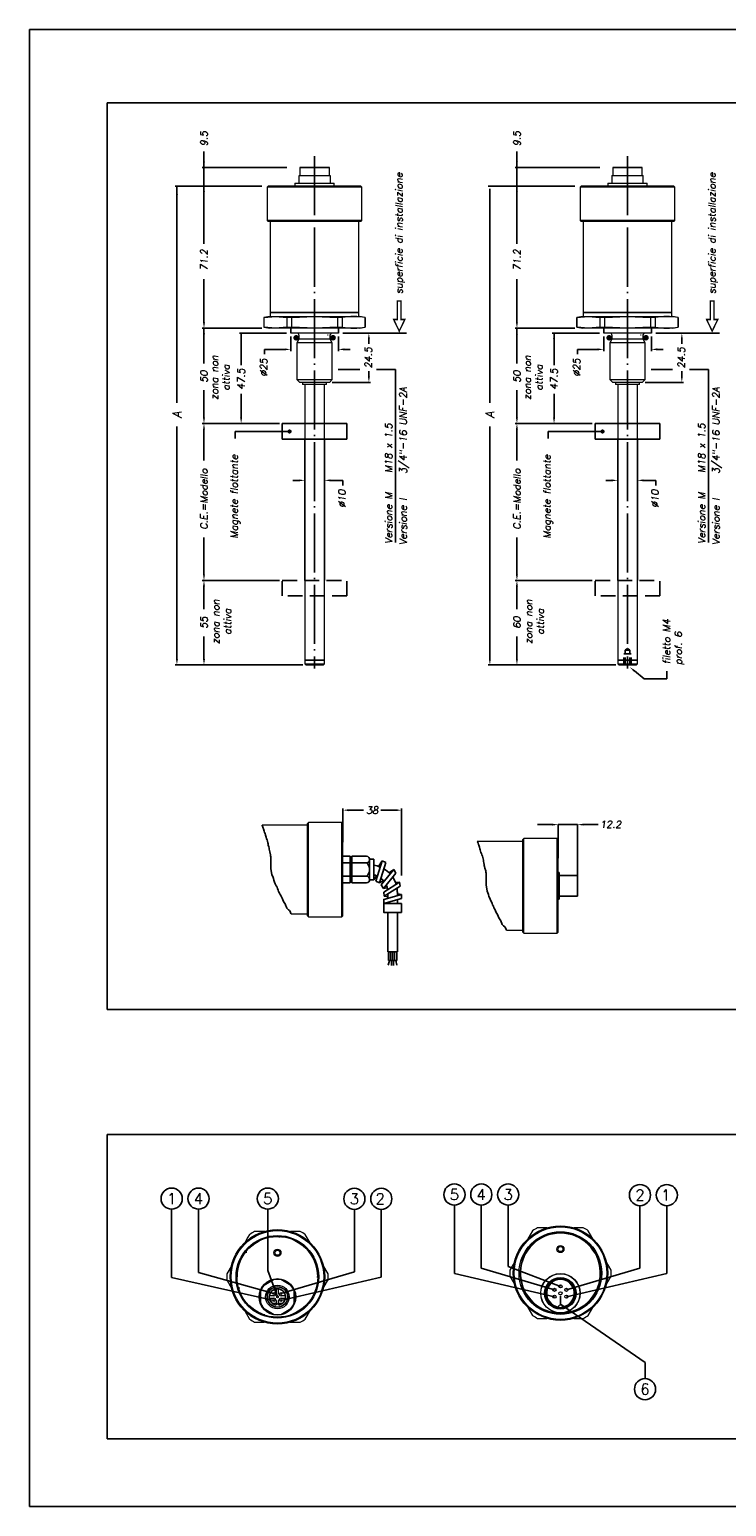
# Model space of a CAD drawing. Extents: x 756 to 1141, y 447 to 697.
# Tile 1 of 3: x 756 to 874, y 447 to 697. Entities that reach past the tile are written whole.
import ezdxf
from ezdxf.enums import TextEntityAlignment as Align

# ---------------------------------------------------------------- set-up
doc = ezdxf.new("R2010")
doc.units = 0
doc.header["$LTSCALE"] = 10
doc.header["$MEASUREMENT"] = 0
for name, pattern in [('DOT2', [0.635, 0, -0.635]), ('HIDDEN', [0.375, 0.25, -0.125]), ('HIDDEN2', [0.1875, 0.125, -0.0625]), ('TP', [1.2, 1, -0.1, 0, -0.1])]:
    doc.linetypes.add(name, pattern=pattern)
doc.layers.get('0').update_dxf_attribs({"linetype": 'CONTINUOUS'})
doc.layers.add('QUOTE', color=7, linetype='CONTINUOUS')
doc.styles.add('DEM1', font='romans', dxfattribs={"height": 1.7})
doc.styles.add('DEM2', font='romans.shx', dxfattribs={"oblique": 10})

msp = doc.modelspace()

# ---------------------------------------------------------------- linework, layer by layer
at = {"color": 7, "linetype": 'Continuous', "lineweight": 15}
for p, q in [((801.42, 672.81), (801.34, 672.73)), ((801.42, 672.81), (804, 672.81)), ((801.54, 674.15), (801.5, 674.11)), ((801.5, 674.11), (801.5, 672.81)), ((804, 674.11), (801.5, 674.11)), ((801.54, 674.15), (804, 674.15)), ((804, 674.15), (806.47, 674.15)), ((806.5, 674.11), (804, 674.11)), ((804, 672.81), (806.59, 672.81)), ((806.5, 674.11), (806.47, 674.15)), ((806.5, 672.81), (806.5, 674.11)), ((806.67, 672.73), (806.59, 672.81)), ((854.39, 672.81), (854.3, 672.73)), ((854.39, 672.81), (856.97, 672.81)), ((854.5, 674.15), (854.47, 674.11)), ((854.47, 674.11), (854.47, 672.81)), ((856.97, 674.11), (854.47, 674.11)), ((854.5, 674.15), (856.97, 674.15)), ((856.97, 674.15), (859.44, 674.15)), ((859.47, 674.11), (856.97, 674.11)), ((856.97, 672.81), (859.55, 672.81)), ((859.47, 674.11), (859.44, 674.15)), ((859.47, 672.81), (859.47, 674.11)), ((859.64, 672.73), (859.55, 672.81)), ((796.17, 670.98), (796, 670.81)), ((796, 670.81), (796, 665.15)), ((799.75, 670.81), (796, 670.81)), ((799.84, 670.98), (796.17, 670.98)), ((812, 670.81), (799.75, 670.81)), ((811.84, 670.98), (799.84, 670.98)), ((800.7, 671.48), (800.67, 671.45)), ((800.67, 671.45), (800.67, 670.98)), ((804, 671.45), (800.67, 671.45)), ((800.7, 671.48), (804, 671.48)), ((801.34, 672.73), (801.34, 671.48)), ((804, 672.73), (801.34, 672.73)), ((806.67, 672.73), (804, 672.73)), ((804, 671.48), (807.3, 671.48)), ((807.34, 671.45), (804, 671.45)), ((806.67, 671.48), (806.67, 672.73)), ((807.34, 671.45), (807.3, 671.48)), ((807.34, 670.98), (807.34, 671.45)), ((812, 670.81), (811.84, 670.98)), ((812, 665.15), (812, 670.81)), ((849.14, 670.98), (848.97, 670.81)), ((848.97, 670.81), (848.97, 665.15)), ((852.72, 670.81), (848.97, 670.81)), ((852.81, 670.98), (849.14, 670.98)), ((864.97, 670.81), (852.72, 670.81)), ((864.8, 670.98), (852.81, 670.98)), ((853.67, 671.48), (853.64, 671.45)), ((853.64, 671.45), (853.64, 670.98)), ((856.97, 671.45), (853.64, 671.45)), ((853.67, 671.48), (856.97, 671.48)), ((854.3, 672.73), (854.3, 671.48)), ((856.97, 672.73), (854.3, 672.73)), ((859.64, 672.73), (856.97, 672.73)), ((856.97, 671.48), (860.27, 671.48)), ((860.3, 671.45), (856.97, 671.45)), ((859.64, 671.48), (859.64, 672.73)), ((860.3, 671.45), (860.27, 671.48)), ((860.3, 670.98), (860.3, 671.45)), ((864.97, 670.81), (864.8, 670.98)), ((864.97, 665.15), (864.97, 670.81)), ((796, 665.15), (796.17, 664.98)), ((799.75, 665.15), (796, 665.15)), ((799.84, 664.98), (796.17, 664.98)), ((796.5, 664.98), (796.5, 649.58)), ((812, 665.15), (799.75, 665.15)), ((811.84, 664.98), (799.84, 664.98)), ((811.5, 649.58), (811.5, 664.98)), ((811.84, 664.98), (812, 665.15)), ((848.97, 665.15), (849.14, 664.98)), ((852.72, 665.15), (848.97, 665.15)), ((852.81, 664.98), (849.14, 664.98)), ((849.47, 664.98), (849.47, 649.58)), ((864.97, 665.15), (852.72, 665.15)), ((864.8, 664.98), (852.81, 664.98)), ((864.47, 649.58), (864.47, 664.98)), ((864.8, 664.98), (864.97, 665.15)), ((796.42, 648.91), (795.42, 648.74)), ((795.42, 648.74), (795.42, 647.09)), ((795.44, 648.74), (795.42, 648.74)), ((795.44, 647.09), (795.44, 648.74)), ((796.42, 648.91), (810.57, 648.91)), ((796.5, 649.58), (796.5, 648.91)), ((796.5, 649.58), (798.33, 649.58)), ((810.5, 649.58), (796.5, 649.58)), ((798.33, 649.58), (811.5, 649.58)), ((800.15, 648.74), (799.29, 648.74)), ((799.29, 648.74), (799.29, 647.09)), ((800.15, 647.09), (800.15, 648.74)), ((808.71, 648.74), (807.86, 648.74)), ((807.86, 648.74), (807.86, 647.09)), ((808.71, 647.09), (808.71, 648.74)), ((811.5, 649.58), (810.5, 649.58)), ((810.57, 648.91), (811.59, 648.91)), ((811.5, 648.91), (811.5, 649.58)), ((812.59, 648.74), (811.59, 648.91)), ((812.59, 648.74), (812.57, 648.74)), ((812.57, 648.74), (812.57, 647.09)), ((812.59, 647.09), (812.59, 648.74)), ((849.39, 648.91), (848.39, 648.74)), ((848.39, 648.74), (848.39, 647.09)), ((848.4, 648.74), (848.39, 648.74)), ((848.4, 647.09), (848.4, 648.74)), ((849.39, 648.91), (863.54, 648.91)), ((849.47, 649.58), (849.47, 648.91)), ((849.47, 649.58), (851.29, 649.58)), ((863.46, 649.58), (849.47, 649.58)), ((851.29, 649.58), (864.47, 649.58)), ((853.11, 648.74), (852.26, 648.74)), ((852.26, 648.74), (852.26, 647.09)), ((853.11, 647.09), (853.11, 648.74)), ((861.68, 648.74), (860.83, 648.74)), ((860.83, 648.74), (860.83, 647.09)), ((861.68, 647.09), (861.68, 648.74)), ((864.47, 649.58), (863.46, 649.58)), ((863.54, 648.91), (864.55, 648.91)), ((864.47, 648.91), (864.47, 649.58)), ((865.55, 648.74), (864.55, 648.91)), ((865.55, 648.74), (865.54, 648.74)), ((865.54, 648.74), (865.54, 647.09)), ((865.55, 647.09), (865.55, 648.74)), ((795.42, 647.09), (796.42, 646.91)), ((795.42, 647.09), (795.44, 647.09)), ((810.57, 646.91), (796.42, 646.91)), ((799.29, 647.09), (800.15, 647.09)), ((807.67, 646.08), (799.97, 646.08)), ((801.36, 645.75), (801.36, 645.08)), ((806.65, 645.08), (806.65, 645.75)), ((808.04, 646.08), (807.67, 646.08)), ((807.86, 647.09), (808.71, 647.09)), ((811.59, 646.91), (810.57, 646.91)), ((811.59, 646.91), (812.59, 647.09)), ((812.57, 647.09), (812.59, 647.09)), ((848.39, 647.09), (849.39, 646.91)), ((848.39, 647.09), (848.4, 647.09)), ((863.54, 646.91), (849.39, 646.91)), ((852.26, 647.09), (853.11, 647.09)), ((860.63, 646.08), (852.94, 646.08)), ((854.33, 645.75), (854.33, 645.08)), ((859.61, 645.08), (859.61, 645.75)), ((861, 646.08), (860.63, 646.08)), ((860.83, 647.09), (861.68, 647.09)), ((864.55, 646.91), (863.54, 646.91)), ((864.55, 646.91), (865.55, 647.09)), ((865.54, 647.09), (865.55, 647.09)), ((801.36, 645.08), (801, 644.46)), ((801, 644.46), (801, 638.25)), ((806.6, 644.46), (801, 644.46)), ((806.29, 645.08), (801.36, 645.08)), ((806.65, 645.08), (806.29, 645.08)), ((807, 644.46), (806.6, 644.46)), ((807, 644.46), (806.65, 645.08)), ((807, 638.25), (807, 644.46)), ((854.33, 645.08), (853.97, 644.46)), ((853.97, 644.46), (853.97, 638.25)), ((859.57, 644.46), (853.97, 644.46)), ((859.26, 645.08), (854.33, 645.08)), ((859.61, 645.08), (859.26, 645.08)), ((859.97, 644.46), (859.57, 644.46)), ((859.97, 644.46), (859.61, 645.08)), ((859.97, 638.25), (859.97, 644.46)), ((801, 638.25), (801.5, 637.75)), ((801, 638.25), (806.6, 638.25)), ((806.17, 637.75), (801.5, 637.75)), ((801.97, 637.75), (801.97, 637.41)), ((806.04, 637.41), (806.04, 637.75)), ((806.5, 637.75), (806.17, 637.75)), ((806.5, 637.75), (807, 638.25)), ((806.6, 638.25), (807, 638.25)), ((853.97, 638.25), (854.47, 637.75)), ((853.97, 638.25), (859.57, 638.25)), ((859.13, 637.75), (854.47, 637.75)), ((854.94, 637.75), (854.94, 637.41)), ((859, 637.41), (859, 637.75)), ((859.47, 637.75), (859.13, 637.75)), ((859.47, 637.75), (859.97, 638.25)), ((859.57, 638.25), (859.97, 638.25)), ((805.77, 637.41), (801.97, 637.41)), ((802.34, 637.41), (802.34, 590.73)), ((805.67, 590.73), (805.67, 637.41)), ((806.04, 637.41), (805.77, 637.41)), ((858.73, 637.41), (854.94, 637.41)), ((855.3, 637.41), (855.3, 590.73)), ((858.64, 590.73), (858.64, 637.41)), ((859, 637.41), (858.73, 637.41)), ((802.34, 590.73), (802.34, 590.07)), ((802.34, 590.73), (803.77, 590.73)), ((805.32, 590.73), (802.34, 590.73)), ((803.77, 590.73), (805.67, 590.73)), ((805.67, 590.73), (805.32, 590.73)), ((805.67, 590.07), (805.67, 590.73)), ((855.3, 590.73), (855.3, 590.07)), ((855.3, 590.73), (856.73, 590.73)), ((858.28, 590.73), (855.3, 590.73)), ((856.73, 590.73), (858.64, 590.73)), ((858.64, 590.73), (858.28, 590.73)), ((858.64, 590.07), (858.64, 590.73)), ((802.34, 590.07), (802.5, 589.9)), ((802.34, 590.07), (803.77, 590.07)), ((802.5, 589.9), (803.79, 589.9)), ((803.77, 590.07), (805.67, 590.07)), ((803.79, 589.9), (805.5, 589.9)), ((805.5, 589.9), (805.67, 590.07)), ((855.3, 590.07), (855.47, 589.9)), ((855.3, 590.07), (856.73, 590.07)), ((855.47, 589.9), (856.76, 589.9)), ((856.73, 590.07), (858.64, 590.07)), ((856.76, 589.9), (858.47, 589.9)), ((858.47, 589.9), (858.64, 590.07)), ((802.81, 562.75), (795.11, 562.75)), ((802.97, 563.25), (802.81, 563.08)), ((802.81, 559.41), (802.81, 563.08)), ((808.64, 563.25), (802.97, 563.25)), ((802.97, 559.5), (802.97, 563.25)), ((808.81, 563.08), (808.64, 563.25)), ((808.64, 559.5), (808.64, 563.25)), ((808.81, 559.41), (808.81, 563.08)), ((839.4, 560.5), (839.23, 560.33)), ((839.23, 556.66), (839.23, 560.33)), ((845.07, 560.5), (839.4, 560.5)), ((839.4, 556.75), (839.4, 560.5)), ((845.23, 560.33), (845.07, 560.5)), ((845.07, 556.75), (845.07, 560.5)), ((845.23, 556.66), (845.23, 560.33)), ((802.81, 547.42), (802.81, 559.41)), ((802.97, 547.25), (802.97, 559.5)), ((808.64, 547.25), (808.64, 559.5)), ((808.81, 547.42), (808.81, 559.41)), ((839.23, 560), (831.53, 560)), ((839.23, 544.67), (839.23, 556.66)), ((839.4, 544.5), (839.4, 556.75)), ((845.07, 544.5), (845.07, 556.75)), ((845.23, 544.67), (845.23, 556.66)), ((800.04, 547.75), (802.81, 547.75)), ((802.81, 547.42), (802.97, 547.25)), ((802.97, 547.25), (808.64, 547.25)), ((808.64, 547.25), (808.81, 547.42)), ((836.47, 545), (839.23, 545)), ((839.23, 544.67), (839.4, 544.5)), ((839.4, 544.5), (845.07, 544.5)), ((845.07, 544.5), (845.23, 544.67)), ((795.56, 493.96), (793.85, 493.96)), ((801.57, 493.96), (799.92, 493.96)), ((803.24, 492.04), (802.42, 493.47)), ((840.9, 494.1), (840.12, 492.73)), ((843.33, 494.59), (841.75, 494.59)), ((849.47, 494.59), (847.9, 494.59)), ((851.11, 492.73), (850.32, 494.1)), ((790.03, 488.33), (789.14, 486.79)), ((806.28, 486.79), (805.39, 488.32)), ((837.83, 488.78), (837.04, 487.41)), ((854.18, 487.41), (853.4, 488.78)), ((789.14, 485.8), (790.02, 484.27)), ((797.14, 485.82), (795.44, 484.84)), ((799.98, 484.84), (798.27, 485.82)), ((837.04, 486.43), (837.83, 485.07)), ((853.4, 485.07), (854.18, 486.43)), ((794.87, 483.86), (794.87, 481.89)), ((797.09, 483.09), (796.34, 483.09)), ((797.49, 484.24), (797.49, 483.49)), ((797.92, 483.49), (797.92, 484.24)), ((799.07, 483.09), (798.32, 483.09)), ((800.54, 481.89), (800.54, 483.86)), ((792.17, 480.55), (793, 479.12)), ((795.44, 480.92), (797.14, 479.93)), ((796.34, 482.66), (797.09, 482.66)), ((797.49, 481.78), (796.87, 481.78)), ((797.49, 482.26), (797.49, 481.78)), ((797.92, 481.78), (797.92, 482.26)), ((798.55, 481.78), (797.92, 481.78)), ((798.27, 479.93), (799.98, 480.92)), ((798.32, 482.66), (799.07, 482.66)), ((802.42, 479.12), (803.29, 480.63)), ((840.12, 481.11), (840.9, 479.75)), ((845.11, 480.19), (845.11, 480.21)), ((845.11, 480.19), (845.11, 480.11)), ((846.11, 480.19), (846.11, 480.21)), ((846.11, 480.11), (846.11, 480.19)), ((850.32, 479.75), (851.11, 481.11)), ((793.85, 478.63), (795.49, 478.63)), ((799.86, 478.63), (801.57, 478.63)), ((841.75, 479.26), (843.33, 479.26)), ((847.9, 479.26), (849.47, 479.26))]:
    msp.add_line(p, q, dxfattribs=at)
at = {"color": 7, "linetype": 'DOT2', "lineweight": 0}
for p, q in [((806.29, 645.75), (801.36, 645.75)), ((806.65, 645.75), (806.29, 645.75)), ((859.26, 645.75), (854.33, 645.75)), ((859.61, 645.75), (859.26, 645.75))]:
    msp.add_line(p, q, dxfattribs=at)
at = {"color": 7, "linetype": 'Continuous', "lineweight": 15, "flags": 128}
for points in [[(795.44, 648.74), (797.36, 648.9), (799.29, 648.74)], [(800.15, 648.74), (803.99, 648.9), (807.86, 648.74)], [(848.4, 648.74), (850.32, 648.9), (852.26, 648.74)], [(853.11, 648.74), (856.96, 648.9), (860.83, 648.74)], [(799.29, 647.09), (797.37, 646.93), (795.44, 647.09)], [(807.86, 647.09), (804.02, 646.93), (800.15, 647.09)], [(852.26, 647.09), (850.34, 646.93), (848.4, 647.09)], [(860.83, 647.09), (856.98, 646.93), (853.11, 647.09)], [(793, 493.47), (792.73, 493), (792.12, 491.95)], [(805.38, 484.26), (806, 485.33), (806.28, 485.8)]]:
    msp.add_lwpolyline(points, dxfattribs=at)
at = {"color": 7, "linetype": 'Continuous', "lineweight": 15}
for centre, radius in [((797.71, 486.29), 8), ((797.71, 486.29), 7.83), ((797.71, 486.29), 7), ((797.71, 486.29), 6.83), ((845.61, 486.92), 8), ((845.61, 486.92), 7.83), ((845.61, 486.92), 7), ((797.71, 490.36), 0.6), ((797.71, 490.36), 0.583), ((797.71, 490.36), 0.417), ((845.61, 490.99), 0.6), ((845.61, 490.99), 0.583), ((845.61, 490.99), 0.417), ((797.71, 482.88), 3.1), ((797.71, 482.88), 3.03), ((845.61, 483.51), 3.33), ((845.61, 483.51), 3.3), ((845.61, 483.51), 2.67), ((845.61, 483.51), 2.58), ((845.61, 483.51), 2.5), ((845.61, 483.51), 2.47), ((797.71, 482.88), 2), ((797.71, 482.88), 1.75), ((797.71, 482.88), 1.7), ((797.12, 483.47), 0.167), ((797.12, 483.47), 0.167), ((797.71, 482.88), 0.167), ((797.71, 482.88), 0.167), ((798.3, 483.47), 0.167), ((798.3, 483.47), 0.167), ((844.6, 484.09), 0.267), ((844.6, 484.09), 0.267), ((844.6, 484.09), 0.267), ((844.6, 482.92), 0.267), ((844.6, 482.92), 0.267), ((844.6, 482.92), 0.267), ((845.61, 484.67), 0.267), ((845.61, 484.67), 0.267), ((845.61, 484.67), 0.267), ((845.61, 483.51), 0.267), ((845.61, 483.51), 0.267), ((845.61, 483.51), 0.267), ((846.62, 484.09), 0.267), ((846.62, 484.09), 0.267), ((846.62, 484.09), 0.267), ((846.62, 482.92), 0.267), ((846.62, 482.92), 0.267), ((846.62, 482.92), 0.267), ((797.12, 482.29), 0.167), ((797.12, 482.29), 0.167), ((798.3, 482.29), 0.167), ((798.3, 482.29), 0.167)]:
    msp.add_circle(centre, radius, dxfattribs=at)
at = {"color": 7, "linetype": 'DOT2', "lineweight": 0}
for centre, radius in [((797.71, 486.29), 6.77), ((797.71, 490.36), 0.517), ((845.61, 490.99), 0.517)]:
    msp.add_circle(centre, radius, dxfattribs=at)
at = {"color": 7, "linetype": 'Continuous', "lineweight": 15}
for centre, radius, start, end in [((810.64, 637.02), 11.87, 80.6457, 99.3543), ((863.61, 637.02), 11.87, 80.6457, 99.3543), ((801.03, 645.75), 0.333, 0, 90), ((806.98, 645.75), 0.333, 90, 180), ((810.64, 658.8), 11.87, 260.6455, 279.3545), ((853.99, 645.75), 0.333, 0, 90), ((859.94, 645.75), 0.333, 90, 180), ((863.61, 658.8), 11.87, 260.6455, 279.3545), ((797.71, 486.29), 6.83, 0, 180), ((797.71, 486.29), 8.58, 116.7214, 123.2786), ((797.71, 486.29), 8.58, 56.7214, 63.2786), ((845.61, 486.92), 6.83, 274.1961, 265.8039), ((845.61, 486.92), 6.75, 274.248, 265.752), ((845.61, 486.92), 8.58, 116.7214, 123.2786), ((845.61, 486.92), 8.58, 56.7214, 63.2786), ((797.71, 486.29), 8.58, 176.7214, 183.2786), ((797.71, 482.88), 3, 79.1881, 100.8119), ((797.71, 486.29), 8.58, 356.7214, 3.2786), ((845.61, 486.92), 8.58, 176.7214, 183.2786), ((845.61, 483.51), 2.33, 278.1921, 261.8079), ((845.61, 486.92), 8.58, 356.7214, 3.2786), ((797.71, 482.88), 3, 139.1881, 160.8119), ((797.71, 482.88), 1.38, 307.3277, 232.6723), ((797.09, 483.49), 0.4, 270, 0), ((798.32, 483.49), 0.4, 180, 270), ((797.71, 482.88), 3, 19.1881, 40.8119), ((797.71, 482.88), 3, 199.1881, 220.8119), ((797.09, 482.26), 0.4, 0, 90), ((797.71, 481.5), 0.217, 2.7504, 177.2496), ((798.32, 482.26), 0.4, 90, 180), ((797.71, 482.88), 3, 319.1881, 340.8119), ((845.61, 481.17), 0.333, 4.096, 175.904), ((797.71, 486.29), 8.58, 236.7214, 243.2786), ((797.71, 482.88), 3, 259.1881, 280.8119), ((797.71, 486.29), 8.58, 296.7214, 303.2786), ((845.61, 486.92), 8.58, 236.7214, 243.2786), ((845.61, 486.92), 6.83, 265.8039, 274.1961), ((845.61, 486.92), 8.58, 296.7214, 303.2786)]:
    msp.add_arc(centre, radius, start, end, dxfattribs=at)
at = {"layer": 'QUOTE'}
for p, q in [((785.28, 661.21), (785.28, 676.86)), ((838.25, 661.21), (838.25, 676.86)), ((799.33, 674.15), (784.98, 674.15)), ((852.3, 674.15), (837.95, 674.15)), ((795.08, 670.98), (780.4, 670.98)), ((780.7, 670.98), (780.7, 634.29)), ((848.04, 670.98), (833.36, 670.98)), ((833.66, 670.51), (833.67, 634.29)), ((785.28, 647.91), (785.28, 655.23)), ((838.25, 647.91), (838.25, 655.23)), ((795.08, 646.91), (784.98, 646.91)), ((785.28, 640.97), (785.28, 646.91)), ((799.27, 646.08), (791.27, 646.08)), ((791.57, 646.08), (791.57, 640.66)), ((799.97, 646.08), (799.97, 646.91)), ((808.04, 646.08), (808.04, 646.91)), ((808.77, 646.08), (819.57, 646.08)), ((848.04, 646.91), (837.95, 646.91)), ((838.25, 640.97), (838.25, 646.91)), ((852.24, 646.08), (844.23, 646.08)), ((844.53, 646.08), (844.53, 640.66)), ((852.94, 646.08), (852.94, 646.91)), ((861, 646.08), (861, 646.91)), ((861.74, 646.08), (872.54, 646.08)), ((795.55, 643.34), (795.55, 642.51)), ((798.97, 643.34), (795.55, 643.34)), ((848.52, 643.34), (848.52, 642.51)), ((851.94, 643.34), (848.52, 643.34)), ((817.71, 639.91), (817.71, 610.66)), ((870.67, 639.91), (870.67, 610.66)), ((785.28, 631.78), (785.28, 636.46)), ((791.57, 631.78), (791.57, 635.82)), ((838.25, 631.78), (838.25, 636.46)), ((844.53, 631.78), (844.53, 635.82)), ((780.7, 590.9), (780.7, 630.27)), ((798.04, 630.78), (784.98, 630.78)), ((798.54, 630.78), (809.47, 630.78)), ((798.54, 628.15), (798.54, 630.78)), ((809.47, 628.15), (809.47, 630.78)), ((833.67, 590.9), (833.67, 630.27)), ((851, 630.78), (837.95, 630.78)), ((851.5, 630.78), (862.44, 630.78)), ((851.5, 628.15), (851.5, 630.78)), ((862.44, 628.15), (862.44, 630.78)), ((785.28, 629.78), (785.28, 624.5)), ((790.58, 629.44), (790.58, 628.27)), ((799.77, 629.44), (790.58, 629.44)), ((790.58, 629.44), (790.58, 628.27)), ((799.77, 629.44), (790.58, 629.44)), ((809.47, 628.15), (798.54, 628.15)), ((802.34, 628.15), (802.34, 604.21)), ((805.67, 604.21), (805.67, 628.15)), ((838.25, 629.78), (838.25, 624.5)), ((843.54, 629.44), (843.54, 628.27)), ((852.74, 629.44), (843.54, 629.44)), ((843.54, 629.44), (843.54, 628.27)), ((852.74, 629.44), (843.54, 629.44)), ((862.44, 628.15), (851.5, 628.15)), ((855.3, 628.15), (855.3, 604.21)), ((858.64, 604.21), (858.64, 628.15)), ((808.81, 621.16), (808.81, 620.3)), ((861.78, 621.16), (861.78, 620.3)), ((785.28, 605.21), (785.28, 611.47)), ((838.25, 605.21), (838.25, 611.47)), ((798.04, 604.21), (784.98, 604.21)), ((798.04, 604.21), (784.98, 604.21)), ((785.28, 603.21), (785.28, 599.37)), ((851, 604.21), (837.95, 604.21)), ((851, 604.21), (837.95, 604.21)), ((838.25, 603.21), (838.25, 599.37)), ((785.28, 590.9), (785.28, 594.74)), ((838.25, 590.9), (838.25, 594.74)), ((800.71, 589.9), (780.4, 589.9)), ((802, 589.9), (784.98, 589.9)), ((853.68, 589.9), (833.37, 589.9)), ((854.97, 589.9), (837.95, 589.9)), ((863.64, 587.55), (863.64, 588.87)), ((859.8, 587.55), (863.64, 587.55)), ((808.81, 559.92), (808.81, 565.61)), ((809.81, 565.31), (812.29, 565.31)), ((817.71, 565.31), (815.23, 565.31)), ((818.71, 554.23), (818.71, 565.61)), ((844.23, 562.86), (841.75, 562.86)), ((845.23, 557.17), (845.23, 562.86)), ((845.23, 562.86), (848.5, 562.86)), ((848.5, 554.25), (848.5, 562.86)), ((849.5, 562.86), (851.98, 562.86)), ((810.01, 557.5), (808.81, 557.5)), ((810.01, 556.37), (808.81, 556.37)), ((810.01, 557.5), (810.01, 553)), ((810.31, 557), (810.01, 557)), ((812.81, 557.5), (810.31, 557.5)), ((810.31, 557.5), (810.31, 553)), ((812.81, 556.37), (810.31, 556.37)), ((813.31, 557), (814.01, 557)), ((813.31, 556.94), (813.31, 553.56)), ((814.01, 557), (814.01, 553.5)), ((814.37, 553.31), (815.43, 556.74)), ((815.43, 556.74), (814.81, 555.8)), ((815.01, 553), (816.07, 556.44)), ((815.29, 552.66), (817.4, 555.25)), ((815.43, 556.74), (816.07, 556.44)), ((817.4, 555.25), (816.58, 554.72)), ((817.78, 554.63), (817.4, 555.25)), ((810.01, 554.12), (808.81, 554.12)), ((810.01, 553), (808.81, 553)), ((810.31, 553.5), (810.01, 553.5)), ((812.81, 554.12), (810.31, 554.12)), ((812.81, 553), (810.31, 553)), ((813.31, 553.5), (814.01, 553.5)), ((814.5, 554.21), (814.01, 553.5)), ((814.37, 553.31), (815.01, 553)), ((815.01, 553), (815.65, 553.38)), ((815.67, 552.04), (817.78, 554.63)), ((815.7, 551.44), (818.36, 553.14)), ((817.69, 553.04), (818.36, 553.14)), ((818.46, 552.45), (818.36, 553.14)), ((845.39, 554.75), (845.23, 554.75)), ((845.39, 554.75), (845.39, 550.25)), ((848.5, 554.25), (845.39, 554.25)), ((848.5, 554.25), (848.5, 550.75)), ((815.67, 552.04), (815.29, 552.66)), ((815.67, 552.04), (816.3, 552.14)), ((815.7, 551.44), (815.8, 550.74)), ((818.46, 552.45), (815.8, 550.74)), ((815.8, 550.74), (816.41, 550.66)), ((816.41, 551.15), (816.41, 550.39)), ((818.01, 550.84), (818.01, 551.35)), ((818.01, 551.13), (818.71, 551.03)), ((845.39, 550.25), (845.23, 550.25)), ((848.5, 550.75), (845.39, 550.75)), ((816.41, 549.69), (816.41, 549.5)), ((816.41, 548), (816.41, 541.3)), ((818.01, 549.5), (818.01, 550.14)), ((818.01, 541.3), (818.01, 548)), ((818.01, 541.3), (816.41, 541.3)), ((816.51, 541.3), (816.51, 539.84)), ((816.86, 539.84), (816.86, 541.3)), ((817.21, 539.84), (817.21, 541.3)), ((817.55, 539.84), (817.55, 541.3)), ((817.9, 539.84), (817.9, 541.3)), ((816.68, 539.84), (816.47, 539.05)), ((817.9, 539.84), (816.51, 539.84)), ((817.03, 539.84), (817.03, 539.02)), ((817.38, 539.84), (817.38, 539.02)), ((817.73, 539.84), (817.94, 539.05)), ((779.81, 497.75), (779.81, 486.19)), ((784.36, 497.75), (784.36, 487.05)), ((796.08, 497.75), (796.08, 487.34)), ((810.74, 497.71), (810.74, 487.11)), ((815.29, 497.71), (815.29, 486.25)), ((827.67, 498.43), (827.67, 486.87)), ((832.21, 498.43), (832.21, 487.73)), ((836.76, 498.43), (836.76, 488.03)), ((859.07, 498.34), (859.07, 487.75)), ((863.62, 498.34), (863.62, 486.88)), ((832.21, 487.73), (844.6, 484.09)), ((836.76, 488.03), (845.61, 484.67)), ((859.07, 487.75), (846.62, 484.09)), ((779.81, 486.19), (797.12, 482.29)), ((784.36, 487.05), (797.12, 483.47)), ((796.08, 487.34), (797.71, 482.88)), ((810.74, 487.11), (798.3, 483.47)), ((815.29, 486.25), (798.3, 482.29)), ((827.67, 486.87), (844.6, 482.92)), ((863.62, 486.88), (846.62, 482.92)), ((845.61, 483.09), (845.61, 481.66)), ((845.61, 481.66), (859.93, 471.8)), ((859.93, 469.05), (859.93, 471.8))]:
    msp.add_line(p, q, dxfattribs=at)
at = {"layer": 'QUOTE', "linetype": 'TP'}
for p, q in [((804, 676.05), (804, 589.31)), ((856.97, 676.05), (856.97, 589.31))]:
    msp.add_line(p, q, dxfattribs=at)
at = {"layer": 'QUOTE', "linetype": 'Continuous'}
for p, q in [((799.97, 645.54), (799.97, 643.04)), ((808.04, 645.54), (808.04, 643.04)), ((852.94, 645.54), (852.94, 643.04)), ((861, 645.54), (861, 643.04)), ((809.04, 643.34), (810.04, 643.34)), ((813.19, 644.25), (813.19, 645.08)), ((862, 643.34), (863, 643.34)), ((866.16, 644.25), (866.16, 645.08)), ((807, 637.75), (813.49, 637.75)), ((808, 639.91), (811.64, 639.91)), ((813.19, 638.75), (813.19, 639.63)), ((814.5, 639.91), (817.71, 639.91)), ((859.97, 637.75), (866.46, 637.75)), ((860.97, 639.91), (864.6, 639.91)), ((866.16, 638.75), (866.16, 639.63)), ((867.46, 639.91), (870.67, 639.91)), ((801.34, 621.16), (800.34, 621.16)), ((806.67, 621.16), (808.81, 621.16)), ((854.3, 621.16), (853.3, 621.16)), ((859.64, 621.16), (861.78, 621.16)), ((858.14, 588.89), (859.8, 587.55))]:
    msp.add_line(p, q, dxfattribs=at)
at = {"layer": 'QUOTE', "linetype": 'HIDDEN'}
for p, q in [((798.54, 604.21), (809.47, 604.21)), ((798.54, 601.58), (798.54, 604.21)), ((809.47, 601.58), (809.47, 604.21)), ((851.5, 604.21), (862.44, 604.21)), ((851.5, 601.58), (851.5, 604.21)), ((862.44, 601.58), (862.44, 604.21)), ((809.47, 601.58), (798.54, 601.58)), ((862.44, 601.58), (851.5, 601.58))]:
    msp.add_line(p, q, dxfattribs=at)
at = {"layer": 'QUOTE', "linetype": 'HIDDEN2'}
for p, q in [((856.35, 589.9), (856.35, 591.76)), ((856.35, 591.76), (857.59, 591.76)), ((856.57, 592.43), (856.97, 592.66)), ((856.57, 589.9), (856.57, 592.43)), ((856.57, 592.43), (857.37, 592.43)), ((857.37, 592.43), (856.97, 592.66)), ((857.37, 589.9), (857.37, 592.43)), ((857.59, 589.9), (857.59, 591.76))]:
    msp.add_line(p, q, dxfattribs=at)
at = {"layer": 'QUOTE'}
for points in [[(755.76, 697.5), (1140.84, 697.5), (1140.84, 447.41), (755.76, 447.41)], [(768.9, 685.11), (886.25, 685.11), (886.25, 531.56), (768.9, 531.56)], [(818.71, 550.33), (815.71, 549.5), (815.71, 550.2), (818.71, 551.03)], [(818.71, 548), (815.71, 548), (815.71, 549.5), (818.71, 549.5)], [(768.9, 510.37), (1013.83, 510.37), (1013.83, 458.86), (768.9, 458.86)]]:
    msp.add_lwpolyline(points, close=True, dxfattribs=at)
at = {"layer": 'QUOTE', "const_width": 0.236}
for points in [[(818.01, 651.54), (818.01, 648.4), (817.38, 648.4), (818.33, 646.43), (819.28, 648.4), (818.64, 648.4), (818.64, 651.54)], [(870.98, 651.54), (870.98, 648.4), (870.35, 648.4), (871.29, 646.43), (872.24, 648.4), (871.61, 648.4), (871.61, 651.54)]]:
    msp.add_lwpolyline(points, close=True, dxfattribs=at)
at = {"layer": 'QUOTE'}
for points, const_width in [([(800.88, 645.54, -1), (800.88, 645.07, -1)], 0.467), ([(807.13, 645.54, 1), (807.13, 645.07, 1)], 0.467), ([(853.85, 645.54, -1), (853.85, 645.07, -1)], 0.467), ([(860.09, 645.54, 1), (860.09, 645.07, 1)], 0.467), ([(799.77, 629.26, 1), (799.77, 629.61, 1)], 0.35), ([(852.74, 629.26, 1), (852.74, 629.61, 1)], 0.35)]:
    msp.add_lwpolyline(points, format="xyb", close=True, dxfattribs=dict(at, const_width=const_width))
for points in [[(800.04, 547.75), (800, 547.83), (799.87, 548.14), (799.75, 548.32), (799.56, 548.44), (799.32, 548.69), (799.25, 548.88), (799.13, 549.12), (799.01, 549.43), (798.82, 549.74), (798.64, 550.11), (798.51, 550.42), (798.33, 550.73), (798.2, 551.04), (798.08, 551.28), (797.9, 551.53), (797.83, 551.78), (797.71, 552.02), (797.65, 552.27), (797.52, 552.52), (797.34, 552.83), (797.22, 553.14), (797.09, 553.44), (797.03, 553.75), (796.91, 554.06), (796.78, 554.37), (796.72, 554.74), (796.6, 555.36), (796.6, 557.4), (796.54, 557.58), (796.54, 557.77), (796.41, 558.26), (796.35, 558.51), (796.29, 558.69), (796.29, 558.88), (796.23, 559.12), (796.17, 559.37), (796.17, 559.62), (796.1, 559.8), (796.04, 560.05), (795.98, 560.3), (795.86, 560.48), (795.8, 560.73), (795.73, 560.91), (795.67, 561.1), (795.61, 561.35), (795.55, 561.53), (795.49, 561.78), (795.36, 562.15), (795.3, 562.27), (795.24, 562.46), (795.18, 562.58), (795.12, 562.7), (795.11, 562.75)], [(836.47, 545), (836.42, 545.08), (836.3, 545.39), (836.18, 545.57), (835.99, 545.7), (835.75, 545.94), (835.68, 546.13), (835.56, 546.38), (835.44, 546.69), (835.25, 546.99), (835.07, 547.36), (834.94, 547.67), (834.76, 547.98), (834.63, 548.29), (834.51, 548.54), (834.32, 548.78), (834.26, 549.03), (834.14, 549.28), (834.08, 549.52), (833.95, 549.77), (833.77, 550.08), (833.65, 550.39), (833.52, 550.7), (833.46, 551.01), (833.34, 551.31), (833.21, 551.62), (833.15, 551.99), (833.03, 552.61), (833.03, 554.65), (832.97, 554.83), (832.97, 555.02), (832.84, 555.51), (832.78, 555.76), (832.72, 555.94), (832.72, 556.13), (832.66, 556.38), (832.6, 556.62), (832.6, 556.87), (832.53, 557.06), (832.47, 557.3), (832.41, 557.55), (832.29, 557.73), (832.23, 557.98), (832.16, 558.17), (832.1, 558.35), (832.04, 558.6), (831.98, 558.78), (831.92, 559.03), (831.79, 559.4), (831.73, 559.52), (831.67, 559.71), (831.61, 559.83), (831.55, 559.96), (831.53, 560)]]:
    msp.add_lwpolyline(points, dxfattribs=at)
for centre in [(779.81, 499.54), (784.36, 499.54), (796.08, 499.54), (810.74, 499.5), (815.29, 499.5), (827.67, 500.22), (832.21, 500.22), (836.76, 500.22), (859.07, 500.13), (863.62, 500.13), (859.93, 467.26)]:
    msp.add_circle(centre, 1.79, dxfattribs=at)
for centre, radius, start, end in [((812.74, 556.94), 0.566, 276.7329, 83.2671), ((811.79, 555.25), 1.52, 312.075, 47.925), ((813.31, 551.35), 4.7, 67.5313, 81.4347), ((813.31, 551.35), 4.7, 42.1451, 58.8269), ((812.74, 553.56), 0.566, 276.7329, 83.2671), ((813.31, 551.35), 3.1, 64.7508, 76.9497), ((813.31, 551.35), 3.1, 37.5785, 51.2736), ((813.31, 551.35), 4.7, 18.0394, 33.5434), ((813.31, 551.35), 3.1, 9.7949, 24.0334), ((813.31, 551.35), 4.7, 0, 9.8551), ((797.71, 482.88), 1.38, 279.0007, 260.9993)]:
    msp.add_arc(centre, radius, start, end, dxfattribs=at)
for points in [[(785.12, 675.15), (785.45, 675.15), (785.28, 674.15)], [(838.08, 675.15), (838.41, 675.15), (838.25, 674.15)], [(780.53, 669.51), (780.87, 669.51), (780.7, 670.98)], [(785.12, 669.98), (785.45, 669.98), (785.28, 670.98)], [(833.5, 669.51), (833.83, 669.51), (833.66, 670.51)], [(838.08, 669.98), (838.41, 669.98), (838.25, 670.98)], [(785.12, 647.91), (785.45, 647.91), (785.28, 646.91)], [(838.08, 647.91), (838.41, 647.91), (838.25, 646.91)], [(785.12, 645.91), (785.45, 645.91), (785.28, 646.91)], [(791.4, 645.08), (791.73, 645.08), (791.57, 646.08)], [(838.08, 645.91), (838.41, 645.91), (838.25, 646.91)], [(844.36, 645.08), (844.7, 645.08), (844.53, 646.08)], [(785.12, 631.78), (785.45, 631.78), (785.28, 630.78)], [(785.12, 629.78), (785.45, 629.78), (785.28, 630.78)], [(791.4, 631.78), (791.73, 631.78), (791.57, 630.78)], [(838.08, 631.78), (838.41, 631.78), (838.25, 630.78)], [(838.08, 629.78), (838.41, 629.78), (838.25, 630.78)], [(844.36, 631.78), (844.7, 631.78), (844.53, 630.78)], [(785.12, 605.21), (785.45, 605.21), (785.28, 604.21)], [(785.12, 603.21), (785.45, 603.21), (785.28, 604.21)], [(838.08, 605.21), (838.41, 605.21), (838.25, 604.21)], [(838.08, 603.21), (838.41, 603.21), (838.25, 604.21)], [(780.54, 590.9), (780.87, 590.9), (780.7, 589.9)], [(785.12, 590.9), (785.45, 590.9), (785.28, 589.9)], [(833.5, 590.9), (833.83, 590.9), (833.67, 589.9)], [(838.08, 590.9), (838.41, 590.9), (838.25, 589.9)], [(809.81, 565.48), (809.81, 565.14), (808.81, 565.31)], [(817.71, 565.48), (817.71, 565.14), (818.71, 565.31)], [(844.23, 563.03), (844.23, 562.7), (845.23, 562.86)], [(849.5, 563.03), (849.5, 562.7), (848.5, 562.86)]]:
    msp.add_solid(points, dxfattribs=at)
at = {"layer": 'QUOTE', "linetype": 'Continuous'}
for points in [[(813.02, 645.08), (813.36, 645.08), (813.19, 646.08)], [(865.99, 645.08), (866.32, 645.08), (866.16, 646.08)], [(798.97, 643.17), (798.97, 643.5), (799.97, 643.34)], [(809.04, 643.17), (809.04, 643.51), (808.04, 643.34)], [(851.94, 643.17), (851.94, 643.5), (852.94, 643.34)], [(862, 643.17), (862, 643.51), (861, 643.34)], [(813.02, 638.75), (813.36, 638.75), (813.19, 637.75)], [(865.99, 638.75), (866.32, 638.75), (866.16, 637.75)], [(801.34, 620.99), (801.34, 621.32), (802.34, 621.16)], [(806.67, 620.99), (806.67, 621.32), (805.67, 621.16)], [(854.3, 620.99), (854.3, 621.32), (855.3, 621.16)], [(859.64, 620.99), (859.64, 621.32), (858.64, 621.16)], [(858.03, 588.76), (858.24, 589.02), (857.36, 589.52)]]:
    msp.add_solid(points, dxfattribs=at)

# ---------------------------------------------------------------- texts
at = {"layer": 'QUOTE', "style": 'DEM2', "oblique": 10}
for s, p in [('superficie di installazione', (818.29, 652.71)), ('superficie di installazione', (871.25, 652.71)), ('3/4"-16 UNF-2A', (818.99, 622.24)), ('3/4"-16 UNF-2A', (871.95, 622.24)), ('M18 x 1.5', (816.55, 622.43)), ('M18 x 1.5', (869.52, 622.43)), ('Versione M', (816.55, 610.41)), ('Versione M', (869.52, 610.41)), ('Versione I', (818.99, 610.22)), ('Versione I', (871.95, 610.22))]:
    msp.add_text(s, height=1.2, rotation=90, dxfattribs=at).set_placement(p, align=Align.MIDDLE_LEFT)
at = {"layer": 'QUOTE', "style": 'DEM1', "oblique": 10}
for s, p in [('zona non', (787.66, 638.58)), ('attiva', (789.6, 638.58)), ('zona non', (840.62, 638.58)), ('attiva', (842.57, 638.58))]:
    msp.add_text(s, height=1.2, rotation=90, dxfattribs=at).set_placement(p, align=Align.CENTER)
for p in [(791.35, 611.32), (791.35, 611.32), (844.31, 611.32), (844.31, 611.32)]:
    msp.add_text('Magnete flottante', height=1.2, rotation=90, dxfattribs=at).set_placement(p, align=Align.BOTTOM_LEFT)
at = {"layer": 'QUOTE', "style": 'DEM2', "oblique": 10}
for s, p in [('zona non', (787.28, 597.24)), ('zona non', (840.25, 597.24)), ('attiva', (789.23, 597.24)), ('attiva', (842.19, 597.24)), ('filetto M4', (863.54, 593.87)), ('prof. 6', (865.76, 592.73))]:
    msp.add_text(s, height=1.2, rotation=90, dxfattribs=at).set_placement(p, align=Align.MIDDLE)
at = {"layer": 'QUOTE', "style": 'DEM2'}
for s, p in [('1', (779.81, 499.54)), ('4', (784.36, 499.54)), ('5', (796.08, 499.54)), ('3', (810.74, 499.5)), ('2', (815.1, 499.5)), ('5', (827.67, 500.22)), ('4', (832.21, 500.22)), ('3', (836.76, 500.22)), ('2', (859.07, 500.13)), ('1', (863.43, 500.13)), ('6', (859.93, 467.26))]:
    msp.add_text(s, height=1.84, dxfattribs=at).set_placement(p, align=Align.MIDDLE)
at = {"layer": 'QUOTE', "rotation": 90, "style": 'DEM2'}
for s, insert, char_height, attachment_point in [('9.5', (785.28, 679.02), 1.2, 5), ('9.5', (838.25, 679.02), 1.2, 5), ('71.2', (785.28, 658.46), 1.2, 5), ('71.2', (838.25, 658.46), 1.2, 5), ('\\A1;24.5', (813.1, 641.91), 1.2, 5), ('\\A1;24.5', (866.07, 641.91), 1.2, 5), ('\\A1;%%C25', (795.39, 641.8), 1.2, 6), ('\\A1;%%C25', (848.36, 641.8), 1.2, 6), ('50', (785.28, 638.72), 1.2, 5), ('47.5', (791.57, 638.3), 1.2, 5), ('50', (838.25, 638.72), 1.2, 5), ('47.5', (844.53, 638.3), 1.2, 5), ('\\A1;A', (780.7, 632.26), 1.5, 5), ('\\A1;A', (833.67, 632.26), 1.5, 5), ('\\A1;C.E.=Modello', (785.28, 617.98), 1.2, 5), ('\\A1;C.E.=Modello', (838.25, 617.98), 1.2, 5), ('\\A1;%%C10', (808.65, 619.59), 1.2, 6), ('\\A1;%%C10', (861.61, 619.59), 1.2, 6), ('55', (785.28, 597.06), 1.2, 5), ('60', (838.25, 597.06), 1.2, 5)]:
    msp.add_mtext(s, dxfattribs=dict(at, insert=insert, char_height=char_height, attachment_point=attachment_point))
at = {"layer": 'QUOTE', "char_height": 1.2, "attachment_point": 5, "style": 'DEM2'}
for s, insert in [('\\A1;38', (813.76, 565.31)), ('\\A1;12.2', (854.11, 562.92))]:
    msp.add_mtext(s, dxfattribs=dict(at, insert=insert))

doc.saveas('drawing.dxf')
